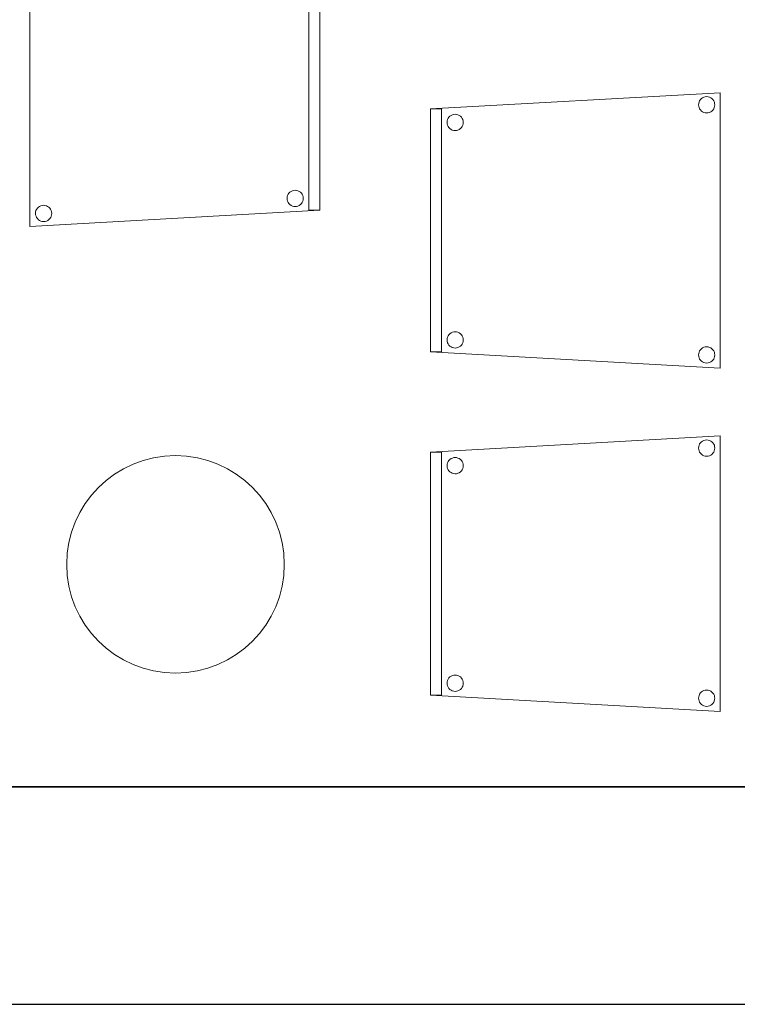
# Model space of a CAD drawing. Header units: metres. Extents: x 391.1 to 427.5, y 12.8 to 28.4.
# Tile 4 of 32: x 400.7 to 402, y 12.8 to 14.7. Entities that reach past the tile are written whole.
import ezdxf

# ---------------------------------------------------------------- set-up
doc = ezdxf.new("R2010")
doc.units = ezdxf.units.M
doc.layers.add('01_SUELOS', color=7, linetype='Continuous', lineweight=25, true_color=0x007f00)
for name, color, linetype, lineweight in [('02_MOBILIARIO', 7, 'Continuous', 18), ('A-COLS-____-MCUT', 7, 'Continuous', 18), ('A-COLS-____-OTLN', 7, 'Continuous', 18), ('A-DETL-____-MBND', 7, 'Continuous', 18), ('A-WALL-____-MCUT', 7, 'Continuous', 25), ('A-WALL-____-OTLN', 7, 'Continuous', 25)]:
    doc.layers.add(name, color=color, linetype=linetype, lineweight=lineweight)

# ---------------------------------------------------------------- blocks, each defined once
blk = doc.blocks.new('Family - Cadira confident_PA-152261-03_ELEC_P0A')
at = {"layer": 'A-DETL-____-MBND', "color": 253, "true_color": 0xaaaaaa}
for p, q in [((0, 0.4765), (0.5326, 0.5065)), ((0.5326, 0.5065), (0, 0.4765)), ((0.4928, 0.4869), (0.4935, 0.4894)), ((0.4935, 0.4894), (0.4928, 0.4869)), ((0.4935, 0.4894), (0.4946, 0.4918)), ((0.4946, 0.4918), (0.4935, 0.4894)), ((0.4946, 0.4918), (0.4961, 0.4939)), ((0.4961, 0.4939), (0.4946, 0.4918)), ((0.4961, 0.4939), (0.498, 0.4957)), ((0.498, 0.4957), (0.4961, 0.4939)), ((0.498, 0.4957), (0.5001, 0.4972)), ((0.5001, 0.4972), (0.498, 0.4957)), ((0.5001, 0.4972), (0.5025, 0.4983)), ((0.5025, 0.4983), (0.5001, 0.4972)), ((0.5025, 0.4983), (0.505, 0.4989)), ((0.505, 0.4989), (0.5025, 0.4983)), ((0.505, 0.4989), (0.5076, 0.4992)), ((0.5076, 0.4992), (0.505, 0.4989)), ((0.5076, 0.4992), (0.5102, 0.4989)), ((0.5102, 0.4989), (0.5076, 0.4992)), ((0.5102, 0.4989), (0.5127, 0.4982)), ((0.5127, 0.4982), (0.5102, 0.4989)), ((0.5127, 0.4982), (0.515, 0.4971)), ((0.515, 0.4971), (0.5127, 0.4982)), ((0.515, 0.4971), (0.5172, 0.4956)), ((0.5172, 0.4956), (0.515, 0.4971)), ((0.5172, 0.4956), (0.519, 0.4938)), ((0.519, 0.4938), (0.5172, 0.4956)), ((0.519, 0.4938), (0.5205, 0.4916)), ((0.5205, 0.4916), (0.519, 0.4938)), ((0.5205, 0.4916), (0.5216, 0.4893)), ((0.5216, 0.4893), (0.5205, 0.4916)), ((0.5216, 0.4893), (0.5222, 0.4868)), ((0.5222, 0.4868), (0.5216, 0.4893)), ((0.5326, 0.5065), (0.5326, 0)), ((0.5326, 0), (0.5326, 0.5065)), ((0, 0.4765), (0.02, 0.4765)), ((0, 0.03), (0, 0.4765)), ((0.02, 0.4765), (0, 0.4765)), ((0, 0.4765), (0, 0.03)), ((0, 0.03), (0, 0.4765)), ((0, 0.4765), (0, 0.03)), ((0.02, 0.4765), (0.02, 0.03)), ((0.02, 0.03), (0.02, 0.4765)), ((0.4926, 0.4843), (0.4928, 0.4869)), ((0.4928, 0.4869), (0.4926, 0.4843)), ((0.4928, 0.4817), (0.4926, 0.4843)), ((0.4926, 0.4843), (0.4928, 0.4817)), ((0.4935, 0.4792), (0.4928, 0.4817)), ((0.4928, 0.4817), (0.4935, 0.4792)), ((0.4945, 0.4768), (0.4935, 0.4792)), ((0.4935, 0.4792), (0.4945, 0.4768)), ((0.496, 0.4747), (0.4945, 0.4768)), ((0.4945, 0.4768), (0.496, 0.4747)), ((0.4979, 0.4728), (0.496, 0.4747)), ((0.496, 0.4747), (0.4979, 0.4728)), ((0.5, 0.4713), (0.4979, 0.4728)), ((0.4979, 0.4728), (0.5, 0.4713)), ((0.5023, 0.4702), (0.5, 0.4713)), ((0.5, 0.4713), (0.5023, 0.4702)), ((0.5149, 0.4713), (0.5126, 0.4702)), ((0.5126, 0.4702), (0.5149, 0.4713)), ((0.5171, 0.4727), (0.5149, 0.4713)), ((0.5149, 0.4713), (0.5171, 0.4727)), ((0.5189, 0.4746), (0.5171, 0.4727)), ((0.5171, 0.4727), (0.5189, 0.4746)), ((0.5204, 0.4767), (0.5189, 0.4746)), ((0.5189, 0.4746), (0.5204, 0.4767)), ((0.5215, 0.4791), (0.5204, 0.4767)), ((0.5204, 0.4767), (0.5215, 0.4791)), ((0.5222, 0.4816), (0.5215, 0.4791)), ((0.5215, 0.4791), (0.5222, 0.4816)), ((0.5222, 0.4868), (0.5224, 0.4842)), ((0.5224, 0.4842), (0.5222, 0.4868)), ((0.5224, 0.4842), (0.5222, 0.4816)), ((0.5222, 0.4816), (0.5224, 0.4842)), ((0.0302, 0.4519), (0.0304, 0.4545)), ((0.0304, 0.4545), (0.0302, 0.4519)), ((0.0304, 0.4545), (0.0311, 0.457)), ((0.0311, 0.457), (0.0304, 0.4545)), ((0.0311, 0.457), (0.0322, 0.4594)), ((0.0322, 0.4594), (0.0311, 0.457)), ((0.0322, 0.4594), (0.0337, 0.4615)), ((0.0337, 0.4615), (0.0322, 0.4594)), ((0.0337, 0.4615), (0.0356, 0.4633)), ((0.0356, 0.4633), (0.0337, 0.4615)), ((0.0356, 0.4633), (0.0377, 0.4648)), ((0.0377, 0.4648), (0.0356, 0.4633)), ((0.0377, 0.4648), (0.0401, 0.4659)), ((0.0401, 0.4659), (0.0377, 0.4648)), ((0.0401, 0.4659), (0.0426, 0.4666)), ((0.0426, 0.4666), (0.0401, 0.4659)), ((0.0426, 0.4666), (0.0452, 0.4668)), ((0.0452, 0.4668), (0.0426, 0.4666)), ((0.0452, 0.4668), (0.0478, 0.4666)), ((0.0478, 0.4666), (0.0452, 0.4668)), ((0.0478, 0.4666), (0.0503, 0.4659)), ((0.0503, 0.4659), (0.0478, 0.4666)), ((0.0503, 0.4659), (0.0526, 0.4648)), ((0.0526, 0.4648), (0.0503, 0.4659)), ((0.0526, 0.4648), (0.0548, 0.4633)), ((0.0548, 0.4633), (0.0526, 0.4648)), ((0.0548, 0.4633), (0.0566, 0.4614)), ((0.0566, 0.4614), (0.0548, 0.4633)), ((0.0566, 0.4614), (0.0581, 0.4593)), ((0.0581, 0.4593), (0.0566, 0.4614)), ((0.0581, 0.4593), (0.0592, 0.4569)), ((0.0592, 0.4569), (0.0581, 0.4593)), ((0.0592, 0.4569), (0.0598, 0.4544)), ((0.0598, 0.4544), (0.0592, 0.4569)), ((0.0598, 0.4544), (0.06, 0.4518)), ((0.06, 0.4518), (0.0598, 0.4544)), ((0.5049, 0.4695), (0.5023, 0.4702)), ((0.5023, 0.4702), (0.5049, 0.4695)), ((0.5074, 0.4693), (0.5049, 0.4695)), ((0.5049, 0.4695), (0.5074, 0.4693)), ((0.51, 0.4695), (0.5074, 0.4693)), ((0.5074, 0.4693), (0.51, 0.4695)), ((0.5126, 0.4702), (0.51, 0.4695)), ((0.51, 0.4695), (0.5126, 0.4702)), ((0.0304, 0.4493), (0.0302, 0.4519)), ((0.0302, 0.4519), (0.0304, 0.4493)), ((0.031, 0.4468), (0.0304, 0.4493)), ((0.0304, 0.4493), (0.031, 0.4468)), ((0.0321, 0.4445), (0.031, 0.4468)), ((0.031, 0.4468), (0.0321, 0.4445)), ((0.0336, 0.4423), (0.0321, 0.4445)), ((0.0321, 0.4445), (0.0336, 0.4423)), ((0.0355, 0.4405), (0.0336, 0.4423)), ((0.0336, 0.4423), (0.0355, 0.4405)), ((0.0376, 0.439), (0.0355, 0.4405)), ((0.0355, 0.4405), (0.0376, 0.439)), ((0.0399, 0.4378), (0.0376, 0.439)), ((0.0376, 0.439), (0.0399, 0.4378)), ((0.0424, 0.4372), (0.0399, 0.4378)), ((0.0399, 0.4378), (0.0424, 0.4372)), ((0.045, 0.4369), (0.0424, 0.4372)), ((0.0424, 0.4372), (0.045, 0.4369)), ((0.0476, 0.4371), (0.045, 0.4369)), ((0.045, 0.4369), (0.0476, 0.4371)), ((0.0502, 0.4378), (0.0476, 0.4371)), ((0.0476, 0.4371), (0.0502, 0.4378)), ((0.0525, 0.4389), (0.0502, 0.4378)), ((0.0502, 0.4378), (0.0525, 0.4389)), ((0.0547, 0.4404), (0.0525, 0.4389)), ((0.0525, 0.4389), (0.0547, 0.4404)), ((0.0565, 0.4422), (0.0547, 0.4404)), ((0.0547, 0.4404), (0.0565, 0.4422)), ((0.058, 0.4443), (0.0565, 0.4422)), ((0.0565, 0.4422), (0.058, 0.4443)), ((0.0591, 0.4467), (0.058, 0.4443)), ((0.058, 0.4443), (0.0591, 0.4467)), ((0.0598, 0.4492), (0.0591, 0.4467)), ((0.0591, 0.4467), (0.0598, 0.4492)), ((0.06, 0.4518), (0.0598, 0.4492)), ((0.0598, 0.4492), (0.06, 0.4518)), ((0.0302, 0.0519), (0.0304, 0.0545)), ((0.0304, 0.0545), (0.0302, 0.0519)), ((0.0304, 0.0545), (0.0311, 0.057)), ((0.0311, 0.057), (0.0304, 0.0545)), ((0.0311, 0.057), (0.0322, 0.0594)), ((0.0322, 0.0594), (0.0311, 0.057)), ((0.0322, 0.0594), (0.0337, 0.0615)), ((0.0337, 0.0615), (0.0322, 0.0594)), ((0.0337, 0.0615), (0.0356, 0.0633)), ((0.0356, 0.0633), (0.0337, 0.0615)), ((0.0356, 0.0633), (0.0377, 0.0648)), ((0.0377, 0.0648), (0.0356, 0.0633)), ((0.0377, 0.0648), (0.0401, 0.0659)), ((0.0401, 0.0659), (0.0377, 0.0648)), ((0.0401, 0.0659), (0.0426, 0.0666)), ((0.0426, 0.0666), (0.0401, 0.0659)), ((0.0426, 0.0666), (0.0452, 0.0668)), ((0.0452, 0.0668), (0.0426, 0.0666)), ((0.0452, 0.0668), (0.0478, 0.0666)), ((0.0478, 0.0666), (0.0452, 0.0668)), ((0.0478, 0.0666), (0.0503, 0.0659)), ((0.0503, 0.0659), (0.0478, 0.0666)), ((0.0503, 0.0659), (0.0526, 0.0648)), ((0.0526, 0.0648), (0.0503, 0.0659)), ((0.0526, 0.0648), (0.0548, 0.0633)), ((0.0548, 0.0633), (0.0526, 0.0648)), ((0.0548, 0.0633), (0.0566, 0.0614)), ((0.0566, 0.0614), (0.0548, 0.0633)), ((0.0566, 0.0614), (0.0581, 0.0593)), ((0.0581, 0.0593), (0.0566, 0.0614)), ((0.0581, 0.0593), (0.0592, 0.0569)), ((0.0592, 0.0569), (0.0581, 0.0593)), ((0.0592, 0.0569), (0.0598, 0.0544)), ((0.0598, 0.0544), (0.0592, 0.0569)), ((0.0598, 0.0544), (0.06, 0.0518)), ((0.06, 0.0518), (0.0598, 0.0544)), ((0.0304, 0.0493), (0.0302, 0.0519)), ((0.0302, 0.0519), (0.0304, 0.0493)), ((0.031, 0.0468), (0.0304, 0.0493)), ((0.0304, 0.0493), (0.031, 0.0468)), ((0.0321, 0.0445), (0.031, 0.0468)), ((0.031, 0.0468), (0.0321, 0.0445)), ((0.0336, 0.0423), (0.0321, 0.0445)), ((0.0321, 0.0445), (0.0336, 0.0423)), ((0.0355, 0.0405), (0.0336, 0.0423)), ((0.0336, 0.0423), (0.0355, 0.0405)), ((0.0376, 0.039), (0.0355, 0.0405)), ((0.0355, 0.0405), (0.0376, 0.039)), ((0.0399, 0.0378), (0.0376, 0.039)), ((0.0376, 0.039), (0.0399, 0.0378)), ((0.0424, 0.0372), (0.0399, 0.0378)), ((0.0399, 0.0378), (0.0424, 0.0372)), ((0.045, 0.0369), (0.0424, 0.0372)), ((0.0424, 0.0372), (0.045, 0.0369)), ((0.0476, 0.0371), (0.045, 0.0369)), ((0.045, 0.0369), (0.0476, 0.0371)), ((0.0502, 0.0378), (0.0476, 0.0371)), ((0.0476, 0.0371), (0.0502, 0.0378)), ((0.0525, 0.0389), (0.0502, 0.0378)), ((0.0502, 0.0378), (0.0525, 0.0389)), ((0.0547, 0.0404), (0.0525, 0.0389)), ((0.0525, 0.0389), (0.0547, 0.0404)), ((0.0565, 0.0422), (0.0547, 0.0404)), ((0.0547, 0.0404), (0.0565, 0.0422)), ((0.058, 0.0443), (0.0565, 0.0422)), ((0.0565, 0.0422), (0.058, 0.0443)), ((0.0591, 0.0467), (0.058, 0.0443)), ((0.058, 0.0443), (0.0591, 0.0467)), ((0.0598, 0.0492), (0.0591, 0.0467)), ((0.0591, 0.0467), (0.0598, 0.0492)), ((0.06, 0.0518), (0.0598, 0.0492)), ((0.0598, 0.0492), (0.06, 0.0518)), ((0.498, 0.0357), (0.5001, 0.0372)), ((0.5001, 0.0372), (0.498, 0.0357)), ((0.5001, 0.0372), (0.5025, 0.0383)), ((0.5025, 0.0383), (0.5001, 0.0372)), ((0.5025, 0.0383), (0.505, 0.0389)), ((0.505, 0.0389), (0.5025, 0.0383)), ((0.505, 0.0389), (0.5076, 0.0392)), ((0.5076, 0.0392), (0.505, 0.0389)), ((0.5076, 0.0392), (0.5102, 0.0389)), ((0.5102, 0.0389), (0.5076, 0.0392)), ((0.5102, 0.0389), (0.5127, 0.0382)), ((0.5127, 0.0382), (0.5102, 0.0389)), ((0.5127, 0.0382), (0.515, 0.0371)), ((0.515, 0.0371), (0.5127, 0.0382)), ((0.515, 0.0371), (0.5172, 0.0356)), ((0.5172, 0.0356), (0.515, 0.0371)), ((0.02, 0.03), (0, 0.03)), ((0, 0.03), (0.02, 0.03)), ((0.5326, 0), (0, 0.03)), ((0, 0.03), (0.5326, 0)), ((0.4926, 0.0243), (0.4928, 0.0269)), ((0.4928, 0.0269), (0.4926, 0.0243)), ((0.4928, 0.0217), (0.4926, 0.0243)), ((0.4926, 0.0243), (0.4928, 0.0217)), ((0.4928, 0.0269), (0.4935, 0.0294)), ((0.4935, 0.0294), (0.4928, 0.0269)), ((0.4935, 0.0192), (0.4928, 0.0217)), ((0.4928, 0.0217), (0.4935, 0.0192)), ((0.4935, 0.0294), (0.4946, 0.0318)), ((0.4946, 0.0318), (0.4935, 0.0294)), ((0.4945, 0.0168), (0.4935, 0.0192)), ((0.4935, 0.0192), (0.4945, 0.0168)), ((0.4946, 0.0318), (0.4961, 0.0339)), ((0.4961, 0.0339), (0.4946, 0.0318)), ((0.4961, 0.0339), (0.498, 0.0357)), ((0.498, 0.0357), (0.4961, 0.0339)), ((0.5172, 0.0356), (0.519, 0.0338)), ((0.519, 0.0338), (0.5172, 0.0356)), ((0.519, 0.0338), (0.5205, 0.0316)), ((0.5205, 0.0316), (0.519, 0.0338)), ((0.5215, 0.0191), (0.5204, 0.0167)), ((0.5204, 0.0167), (0.5215, 0.0191)), ((0.5205, 0.0316), (0.5216, 0.0293)), ((0.5216, 0.0293), (0.5205, 0.0316)), ((0.5222, 0.0216), (0.5215, 0.0191)), ((0.5215, 0.0191), (0.5222, 0.0216)), ((0.5216, 0.0293), (0.5222, 0.0268)), ((0.5222, 0.0268), (0.5216, 0.0293)), ((0.5222, 0.0268), (0.5224, 0.0242)), ((0.5224, 0.0242), (0.5222, 0.0268)), ((0.5224, 0.0242), (0.5222, 0.0216)), ((0.5222, 0.0216), (0.5224, 0.0242)), ((0.496, 0.0147), (0.4945, 0.0168)), ((0.4945, 0.0168), (0.496, 0.0147)), ((0.4979, 0.0128), (0.496, 0.0147)), ((0.496, 0.0147), (0.4979, 0.0128)), ((0.5, 0.0113), (0.4979, 0.0128)), ((0.4979, 0.0128), (0.5, 0.0113)), ((0.5023, 0.0102), (0.5, 0.0113)), ((0.5, 0.0113), (0.5023, 0.0102)), ((0.5049, 0.0095), (0.5023, 0.0102)), ((0.5023, 0.0102), (0.5049, 0.0095)), ((0.5074, 0.0093), (0.5049, 0.0095)), ((0.5049, 0.0095), (0.5074, 0.0093)), ((0.51, 0.0095), (0.5074, 0.0093)), ((0.5074, 0.0093), (0.51, 0.0095)), ((0.5126, 0.0102), (0.51, 0.0095)), ((0.51, 0.0095), (0.5126, 0.0102)), ((0.5149, 0.0113), (0.5126, 0.0102)), ((0.5126, 0.0102), (0.5149, 0.0113)), ((0.5171, 0.0127), (0.5149, 0.0113)), ((0.5149, 0.0113), (0.5171, 0.0127)), ((0.5189, 0.0146), (0.5171, 0.0127)), ((0.5171, 0.0127), (0.5189, 0.0146)), ((0.5204, 0.0167), (0.5189, 0.0146)), ((0.5189, 0.0146), (0.5204, 0.0167))]:
    blk.add_line(p, q, dxfattribs=at)
blk = doc.blocks.new('Family - Pilar PA-152432-03_ELEC_P0A')
at = {"layer": 'A-COLS-____-MCUT', "color": 253, "true_color": 0xaaaaaa}
for start, end in [(360, 180), (180, 360)]:
    blk.add_arc((0.2, 0.2), 0.2, start, end, dxfattribs=at)
at = {"layer": 'A-COLS-____-OTLN', "color": 253, "true_color": 0xaaaaaa}
for start, end in [(360, 180), (180, 360)]:
    blk.add_arc((0.2, 0.2), 0.2, start, end, dxfattribs=at)
blk = doc.blocks.new('Family - Mur PA-152469-03_ELEC_P0A')
at = {"layer": 'A-WALL-____-MCUT', "color": 253, "true_color": 0xaaaaaa}
for p, q in [((26.0531, 0.4), (0.0791, 0.4)), ((0, 0), (25.9702, 0))]:
    blk.add_line(p, q, dxfattribs=at)
at = {"layer": 'A-WALL-____-OTLN', "color": 253, "true_color": 0xaaaaaa}
for p, q in [((26.0531, 0.4), (0.0791, 0.4)), ((0, 0), (25.9702, 0))]:
    blk.add_line(p, q, dxfattribs=at)
at = {"layer": 'A-WALL-____-OTLN', "color": 253, "lineweight": 18, "true_color": 0xaaaaaa}
blk.add_line((0, 0), (25.9702, 0), dxfattribs=at)
blk = doc.blocks.new('Family - LONDR55-XX_ZZ-ARQ-CAA-M3D-Londres55-152611-03_ELEC_P0A')
at = {"layer": '01_SUELOS', "color": 9, "true_color": 0xaad4aa}
for p, q in [((0, 0), (24.5639, 0)), ((24.5639, 0), (0, 0))]:
    blk.add_line(p, q, dxfattribs=at)
blk = doc.blocks.new('Family - Cadira confident_PA-152625-03_ELEC_P0A')
at = {"layer": 'A-DETL-____-MBND', "color": 253, "true_color": 0xaaaaaa}
for p, q in [((0, 0.5065), (0.5326, 0.4765)), ((0, 0), (0, 0.5065)), ((0.5326, 0.4765), (0, 0.5065)), ((0, 0.5065), (0, 0)), ((0.0104, 0.4868), (0.011, 0.4893)), ((0.011, 0.4893), (0.0104, 0.4868)), ((0.011, 0.4893), (0.0121, 0.4916)), ((0.0121, 0.4916), (0.011, 0.4893)), ((0.0121, 0.4916), (0.0136, 0.4938)), ((0.0136, 0.4938), (0.0121, 0.4916)), ((0.0136, 0.4938), (0.0154, 0.4956)), ((0.0154, 0.4956), (0.0136, 0.4938)), ((0.0154, 0.4956), (0.0176, 0.4971)), ((0.0176, 0.4971), (0.0154, 0.4956)), ((0.0176, 0.4971), (0.0199, 0.4982)), ((0.0199, 0.4982), (0.0176, 0.4971)), ((0.0199, 0.4982), (0.0224, 0.4989)), ((0.0224, 0.4989), (0.0199, 0.4982)), ((0.0224, 0.4989), (0.025, 0.4992)), ((0.025, 0.4992), (0.0224, 0.4989)), ((0.025, 0.4992), (0.0276, 0.4989)), ((0.0276, 0.4989), (0.025, 0.4992)), ((0.0276, 0.4989), (0.0301, 0.4983)), ((0.0301, 0.4983), (0.0276, 0.4989)), ((0.0301, 0.4983), (0.0325, 0.4972)), ((0.0325, 0.4972), (0.0301, 0.4983)), ((0.0325, 0.4972), (0.0346, 0.4957)), ((0.0346, 0.4957), (0.0325, 0.4972)), ((0.0346, 0.4957), (0.0365, 0.4939)), ((0.0365, 0.4939), (0.0346, 0.4957)), ((0.0365, 0.4939), (0.038, 0.4918)), ((0.038, 0.4918), (0.0365, 0.4939)), ((0.038, 0.4918), (0.0391, 0.4894)), ((0.0391, 0.4894), (0.038, 0.4918)), ((0.0391, 0.4894), (0.0398, 0.4869)), ((0.0398, 0.4869), (0.0391, 0.4894)), ((0.0102, 0.4842), (0.0104, 0.4868)), ((0.0104, 0.4868), (0.0102, 0.4842)), ((0.0104, 0.4816), (0.0102, 0.4842)), ((0.0102, 0.4842), (0.0104, 0.4816)), ((0.0111, 0.4791), (0.0104, 0.4816)), ((0.0104, 0.4816), (0.0111, 0.4791)), ((0.0122, 0.4767), (0.0111, 0.4791)), ((0.0111, 0.4791), (0.0122, 0.4767)), ((0.0137, 0.4746), (0.0122, 0.4767)), ((0.0122, 0.4767), (0.0137, 0.4746)), ((0.0155, 0.4727), (0.0137, 0.4746)), ((0.0137, 0.4746), (0.0155, 0.4727)), ((0.0177, 0.4713), (0.0155, 0.4727)), ((0.0155, 0.4727), (0.0177, 0.4713)), ((0.02, 0.4702), (0.0177, 0.4713)), ((0.0177, 0.4713), (0.02, 0.4702)), ((0.0326, 0.4713), (0.0303, 0.4702)), ((0.0303, 0.4702), (0.0326, 0.4713)), ((0.0347, 0.4728), (0.0326, 0.4713)), ((0.0326, 0.4713), (0.0347, 0.4728)), ((0.0366, 0.4747), (0.0347, 0.4728)), ((0.0347, 0.4728), (0.0366, 0.4747)), ((0.0381, 0.4768), (0.0366, 0.4747)), ((0.0366, 0.4747), (0.0381, 0.4768)), ((0.0392, 0.4792), (0.0381, 0.4768)), ((0.0381, 0.4768), (0.0392, 0.4792)), ((0.0398, 0.4817), (0.0392, 0.4792)), ((0.0392, 0.4792), (0.0398, 0.4817)), ((0.0398, 0.4869), (0.04, 0.4843)), ((0.04, 0.4843), (0.0398, 0.4869)), ((0.04, 0.4843), (0.0398, 0.4817)), ((0.0398, 0.4817), (0.04, 0.4843)), ((0.5126, 0.03), (0.5126, 0.4765)), ((0.5126, 0.4765), (0.5326, 0.4765)), ((0.5126, 0.4765), (0.5126, 0.03)), ((0.5326, 0.4765), (0.5126, 0.4765)), ((0.5326, 0.4765), (0.5326, 0.03)), ((0.5326, 0.03), (0.5326, 0.4765)), ((0.5326, 0.4765), (0.5326, 0.03)), ((0.5326, 0.03), (0.5326, 0.4765)), ((0.0226, 0.4695), (0.02, 0.4702)), ((0.02, 0.4702), (0.0226, 0.4695)), ((0.0252, 0.4693), (0.0226, 0.4695)), ((0.0226, 0.4695), (0.0252, 0.4693)), ((0.0278, 0.4695), (0.0252, 0.4693)), ((0.0252, 0.4693), (0.0278, 0.4695)), ((0.0303, 0.4702), (0.0278, 0.4695)), ((0.0278, 0.4695), (0.0303, 0.4702)), ((0.4726, 0.4518), (0.4728, 0.4544)), ((0.4728, 0.4544), (0.4726, 0.4518)), ((0.4728, 0.4544), (0.4734, 0.4569)), ((0.4734, 0.4569), (0.4728, 0.4544)), ((0.4734, 0.4569), (0.4745, 0.4593)), ((0.4745, 0.4593), (0.4734, 0.4569)), ((0.4745, 0.4593), (0.476, 0.4614)), ((0.476, 0.4614), (0.4745, 0.4593)), ((0.476, 0.4614), (0.4779, 0.4633)), ((0.4779, 0.4633), (0.476, 0.4614)), ((0.4779, 0.4633), (0.48, 0.4648)), ((0.48, 0.4648), (0.4779, 0.4633)), ((0.48, 0.4648), (0.4823, 0.4659)), ((0.4823, 0.4659), (0.48, 0.4648)), ((0.4823, 0.4659), (0.4848, 0.4666)), ((0.4848, 0.4666), (0.4823, 0.4659)), ((0.4848, 0.4666), (0.4874, 0.4668)), ((0.4874, 0.4668), (0.4848, 0.4666)), ((0.4874, 0.4668), (0.49, 0.4666)), ((0.49, 0.4666), (0.4874, 0.4668)), ((0.49, 0.4666), (0.4926, 0.4659)), ((0.4926, 0.4659), (0.49, 0.4666)), ((0.4926, 0.4659), (0.4949, 0.4648)), ((0.4949, 0.4648), (0.4926, 0.4659)), ((0.4949, 0.4648), (0.4971, 0.4633)), ((0.4971, 0.4633), (0.4949, 0.4648)), ((0.4971, 0.4633), (0.4989, 0.4615)), ((0.4989, 0.4615), (0.4971, 0.4633)), ((0.4989, 0.4615), (0.5004, 0.4594)), ((0.5004, 0.4594), (0.4989, 0.4615)), ((0.5004, 0.4594), (0.5015, 0.457)), ((0.5015, 0.457), (0.5004, 0.4594)), ((0.5015, 0.457), (0.5022, 0.4545)), ((0.5022, 0.4545), (0.5015, 0.457)), ((0.5022, 0.4545), (0.5024, 0.4519)), ((0.5024, 0.4519), (0.5022, 0.4545)), ((0.4728, 0.4492), (0.4726, 0.4518)), ((0.4726, 0.4518), (0.4728, 0.4492)), ((0.4735, 0.4467), (0.4728, 0.4492)), ((0.4728, 0.4492), (0.4735, 0.4467)), ((0.4746, 0.4443), (0.4735, 0.4467)), ((0.4735, 0.4467), (0.4746, 0.4443)), ((0.4761, 0.4422), (0.4746, 0.4443)), ((0.4746, 0.4443), (0.4761, 0.4422)), ((0.478, 0.4404), (0.4761, 0.4422)), ((0.4761, 0.4422), (0.478, 0.4404)), ((0.4801, 0.4389), (0.478, 0.4404)), ((0.478, 0.4404), (0.4801, 0.4389)), ((0.4825, 0.4378), (0.4801, 0.4389)), ((0.4801, 0.4389), (0.4825, 0.4378)), ((0.485, 0.4371), (0.4825, 0.4378)), ((0.4825, 0.4378), (0.485, 0.4371)), ((0.4876, 0.4369), (0.485, 0.4371)), ((0.485, 0.4371), (0.4876, 0.4369)), ((0.4902, 0.4372), (0.4876, 0.4369)), ((0.4876, 0.4369), (0.4902, 0.4372)), ((0.4927, 0.4378), (0.4902, 0.4372)), ((0.4902, 0.4372), (0.4927, 0.4378)), ((0.495, 0.439), (0.4927, 0.4378)), ((0.4927, 0.4378), (0.495, 0.439)), ((0.4972, 0.4405), (0.495, 0.439)), ((0.495, 0.439), (0.4972, 0.4405)), ((0.499, 0.4423), (0.4972, 0.4405)), ((0.4972, 0.4405), (0.499, 0.4423)), ((0.5005, 0.4445), (0.499, 0.4423)), ((0.499, 0.4423), (0.5005, 0.4445)), ((0.5016, 0.4468), (0.5005, 0.4445)), ((0.5005, 0.4445), (0.5016, 0.4468)), ((0.5022, 0.4493), (0.5016, 0.4468)), ((0.5016, 0.4468), (0.5022, 0.4493)), ((0.5024, 0.4519), (0.5022, 0.4493)), ((0.5022, 0.4493), (0.5024, 0.4519)), ((0.4726, 0.0518), (0.4728, 0.0544)), ((0.4728, 0.0544), (0.4726, 0.0518)), ((0.4728, 0.0544), (0.4734, 0.0569)), ((0.4734, 0.0569), (0.4728, 0.0544)), ((0.4734, 0.0569), (0.4745, 0.0593)), ((0.4745, 0.0593), (0.4734, 0.0569)), ((0.4745, 0.0593), (0.476, 0.0614)), ((0.476, 0.0614), (0.4745, 0.0593)), ((0.476, 0.0614), (0.4779, 0.0633)), ((0.4779, 0.0633), (0.476, 0.0614)), ((0.4779, 0.0633), (0.48, 0.0648)), ((0.48, 0.0648), (0.4779, 0.0633)), ((0.48, 0.0648), (0.4823, 0.0659)), ((0.4823, 0.0659), (0.48, 0.0648)), ((0.4823, 0.0659), (0.4848, 0.0666)), ((0.4848, 0.0666), (0.4823, 0.0659)), ((0.4848, 0.0666), (0.4874, 0.0668)), ((0.4874, 0.0668), (0.4848, 0.0666)), ((0.4874, 0.0668), (0.49, 0.0666)), ((0.49, 0.0666), (0.4874, 0.0668)), ((0.49, 0.0666), (0.4926, 0.0659)), ((0.4926, 0.0659), (0.49, 0.0666)), ((0.4926, 0.0659), (0.4949, 0.0648)), ((0.4949, 0.0648), (0.4926, 0.0659)), ((0.4949, 0.0648), (0.4971, 0.0633)), ((0.4971, 0.0633), (0.4949, 0.0648)), ((0.4971, 0.0633), (0.4989, 0.0615)), ((0.4989, 0.0615), (0.4971, 0.0633)), ((0.4989, 0.0615), (0.5004, 0.0594)), ((0.5004, 0.0594), (0.4989, 0.0615)), ((0.5004, 0.0594), (0.5015, 0.057)), ((0.5015, 0.057), (0.5004, 0.0594)), ((0.5015, 0.057), (0.5022, 0.0545)), ((0.5022, 0.0545), (0.5015, 0.057)), ((0.5022, 0.0545), (0.5024, 0.0519)), ((0.5024, 0.0519), (0.5022, 0.0545)), ((0.0154, 0.0356), (0.0176, 0.0371)), ((0.0176, 0.0371), (0.0154, 0.0356)), ((0.0176, 0.0371), (0.0199, 0.0382)), ((0.0199, 0.0382), (0.0176, 0.0371)), ((0.0199, 0.0382), (0.0224, 0.0389)), ((0.0224, 0.0389), (0.0199, 0.0382)), ((0.0224, 0.0389), (0.025, 0.0392)), ((0.025, 0.0392), (0.0224, 0.0389)), ((0.025, 0.0392), (0.0276, 0.0389)), ((0.0276, 0.0389), (0.025, 0.0392)), ((0.0276, 0.0389), (0.0301, 0.0383)), ((0.0301, 0.0383), (0.0276, 0.0389)), ((0.0301, 0.0383), (0.0325, 0.0372)), ((0.0325, 0.0372), (0.0301, 0.0383)), ((0.0325, 0.0372), (0.0346, 0.0357)), ((0.0346, 0.0357), (0.0325, 0.0372)), ((0.4728, 0.0492), (0.4726, 0.0518)), ((0.4726, 0.0518), (0.4728, 0.0492)), ((0.4735, 0.0467), (0.4728, 0.0492)), ((0.4728, 0.0492), (0.4735, 0.0467)), ((0.4746, 0.0443), (0.4735, 0.0467)), ((0.4735, 0.0467), (0.4746, 0.0443)), ((0.4761, 0.0422), (0.4746, 0.0443)), ((0.4746, 0.0443), (0.4761, 0.0422)), ((0.478, 0.0404), (0.4761, 0.0422)), ((0.4761, 0.0422), (0.478, 0.0404)), ((0.4801, 0.0389), (0.478, 0.0404)), ((0.478, 0.0404), (0.4801, 0.0389)), ((0.4825, 0.0378), (0.4801, 0.0389)), ((0.4801, 0.0389), (0.4825, 0.0378)), ((0.485, 0.0371), (0.4825, 0.0378)), ((0.4825, 0.0378), (0.485, 0.0371)), ((0.4876, 0.0369), (0.485, 0.0371)), ((0.485, 0.0371), (0.4876, 0.0369)), ((0.4902, 0.0372), (0.4876, 0.0369)), ((0.4876, 0.0369), (0.4902, 0.0372)), ((0.4927, 0.0378), (0.4902, 0.0372)), ((0.4902, 0.0372), (0.4927, 0.0378)), ((0.495, 0.039), (0.4927, 0.0378)), ((0.4927, 0.0378), (0.495, 0.039)), ((0.4972, 0.0405), (0.495, 0.039)), ((0.495, 0.039), (0.4972, 0.0405)), ((0.499, 0.0423), (0.4972, 0.0405)), ((0.4972, 0.0405), (0.499, 0.0423)), ((0.5005, 0.0445), (0.499, 0.0423)), ((0.499, 0.0423), (0.5005, 0.0445)), ((0.5016, 0.0468), (0.5005, 0.0445)), ((0.5005, 0.0445), (0.5016, 0.0468)), ((0.5022, 0.0493), (0.5016, 0.0468)), ((0.5016, 0.0468), (0.5022, 0.0493)), ((0.5024, 0.0519), (0.5022, 0.0493)), ((0.5022, 0.0493), (0.5024, 0.0519)), ((0.5326, 0.03), (0, 0)), ((0, 0), (0.5326, 0.03)), ((0.0102, 0.0242), (0.0104, 0.0268)), ((0.0104, 0.0268), (0.0102, 0.0242)), ((0.0104, 0.0216), (0.0102, 0.0242)), ((0.0102, 0.0242), (0.0104, 0.0216)), ((0.0104, 0.0268), (0.011, 0.0293)), ((0.011, 0.0293), (0.0104, 0.0268)), ((0.0111, 0.0191), (0.0104, 0.0216)), ((0.0104, 0.0216), (0.0111, 0.0191)), ((0.011, 0.0293), (0.0121, 0.0316)), ((0.0121, 0.0316), (0.011, 0.0293)), ((0.0122, 0.0167), (0.0111, 0.0191)), ((0.0111, 0.0191), (0.0122, 0.0167)), ((0.0121, 0.0316), (0.0136, 0.0338)), ((0.0136, 0.0338), (0.0121, 0.0316)), ((0.0136, 0.0338), (0.0154, 0.0356)), ((0.0154, 0.0356), (0.0136, 0.0338)), ((0.0346, 0.0357), (0.0365, 0.0339)), ((0.0365, 0.0339), (0.0346, 0.0357)), ((0.0365, 0.0339), (0.038, 0.0318)), ((0.038, 0.0318), (0.0365, 0.0339)), ((0.038, 0.0318), (0.0391, 0.0294)), ((0.0391, 0.0294), (0.038, 0.0318)), ((0.0392, 0.0192), (0.0381, 0.0168)), ((0.0381, 0.0168), (0.0392, 0.0192)), ((0.0391, 0.0294), (0.0398, 0.0269)), ((0.0398, 0.0269), (0.0391, 0.0294)), ((0.0398, 0.0217), (0.0392, 0.0192)), ((0.0392, 0.0192), (0.0398, 0.0217)), ((0.0398, 0.0269), (0.04, 0.0243)), ((0.04, 0.0243), (0.0398, 0.0269)), ((0.04, 0.0243), (0.0398, 0.0217)), ((0.0398, 0.0217), (0.04, 0.0243)), ((0.5326, 0.03), (0.5126, 0.03)), ((0.5126, 0.03), (0.5326, 0.03)), ((0.0137, 0.0146), (0.0122, 0.0167)), ((0.0122, 0.0167), (0.0137, 0.0146)), ((0.0155, 0.0127), (0.0137, 0.0146)), ((0.0137, 0.0146), (0.0155, 0.0127)), ((0.0177, 0.0113), (0.0155, 0.0127)), ((0.0155, 0.0127), (0.0177, 0.0113)), ((0.02, 0.0102), (0.0177, 0.0113)), ((0.0177, 0.0113), (0.02, 0.0102)), ((0.0226, 0.0095), (0.02, 0.0102)), ((0.02, 0.0102), (0.0226, 0.0095)), ((0.0252, 0.0093), (0.0226, 0.0095)), ((0.0226, 0.0095), (0.0252, 0.0093)), ((0.0278, 0.0095), (0.0252, 0.0093)), ((0.0252, 0.0093), (0.0278, 0.0095)), ((0.0303, 0.0102), (0.0278, 0.0095)), ((0.0278, 0.0095), (0.0303, 0.0102)), ((0.0326, 0.0113), (0.0303, 0.0102)), ((0.0303, 0.0102), (0.0326, 0.0113)), ((0.0347, 0.0128), (0.0326, 0.0113)), ((0.0326, 0.0113), (0.0347, 0.0128)), ((0.0366, 0.0147), (0.0347, 0.0128)), ((0.0347, 0.0128), (0.0366, 0.0147)), ((0.0381, 0.0168), (0.0366, 0.0147)), ((0.0366, 0.0147), (0.0381, 0.0168))]:
    blk.add_line(p, q, dxfattribs=at)
blk = doc.blocks.new('Family - Cadira confident_PA-152653-03_ELEC_P0A')
at = {"layer": 'A-DETL-____-MBND', "color": 253, "true_color": 0xaaaaaa}
for p, q in [((0, 0.4765), (0.5326, 0.5065)), ((0.5326, 0.5065), (0, 0.4765)), ((0.4928, 0.4869), (0.4935, 0.4894)), ((0.4935, 0.4894), (0.4928, 0.4869)), ((0.4935, 0.4894), (0.4946, 0.4918)), ((0.4946, 0.4918), (0.4935, 0.4894)), ((0.4946, 0.4918), (0.4961, 0.4939)), ((0.4961, 0.4939), (0.4946, 0.4918)), ((0.4961, 0.4939), (0.498, 0.4957)), ((0.498, 0.4957), (0.4961, 0.4939)), ((0.498, 0.4957), (0.5001, 0.4972)), ((0.5001, 0.4972), (0.498, 0.4957)), ((0.5001, 0.4972), (0.5025, 0.4983)), ((0.5025, 0.4983), (0.5001, 0.4972)), ((0.5025, 0.4983), (0.505, 0.4989)), ((0.505, 0.4989), (0.5025, 0.4983)), ((0.505, 0.4989), (0.5076, 0.4992)), ((0.5076, 0.4992), (0.505, 0.4989)), ((0.5076, 0.4992), (0.5102, 0.4989)), ((0.5102, 0.4989), (0.5076, 0.4992)), ((0.5102, 0.4989), (0.5127, 0.4982)), ((0.5127, 0.4982), (0.5102, 0.4989)), ((0.5127, 0.4982), (0.515, 0.4971)), ((0.515, 0.4971), (0.5127, 0.4982)), ((0.515, 0.4971), (0.5172, 0.4956)), ((0.5172, 0.4956), (0.515, 0.4971)), ((0.5172, 0.4956), (0.519, 0.4938)), ((0.519, 0.4938), (0.5172, 0.4956)), ((0.519, 0.4938), (0.5205, 0.4916)), ((0.5205, 0.4916), (0.519, 0.4938)), ((0.5205, 0.4916), (0.5216, 0.4893)), ((0.5216, 0.4893), (0.5205, 0.4916)), ((0.5216, 0.4893), (0.5222, 0.4868)), ((0.5222, 0.4868), (0.5216, 0.4893)), ((0.5326, 0.5065), (0.5326, 0)), ((0.5326, 0), (0.5326, 0.5065)), ((0, 0.4765), (0.02, 0.4765)), ((0, 0.03), (0, 0.4765)), ((0.02, 0.4765), (0, 0.4765)), ((0, 0.4765), (0, 0.03)), ((0, 0.03), (0, 0.4765)), ((0, 0.4765), (0, 0.03)), ((0.02, 0.4765), (0.02, 0.03)), ((0.02, 0.03), (0.02, 0.4765)), ((0.4926, 0.4843), (0.4928, 0.4869)), ((0.4928, 0.4869), (0.4926, 0.4843)), ((0.4928, 0.4817), (0.4926, 0.4843)), ((0.4926, 0.4843), (0.4928, 0.4817)), ((0.4935, 0.4792), (0.4928, 0.4817)), ((0.4928, 0.4817), (0.4935, 0.4792)), ((0.4945, 0.4768), (0.4935, 0.4792)), ((0.4935, 0.4792), (0.4945, 0.4768)), ((0.496, 0.4747), (0.4945, 0.4768)), ((0.4945, 0.4768), (0.496, 0.4747)), ((0.4979, 0.4728), (0.496, 0.4747)), ((0.496, 0.4747), (0.4979, 0.4728)), ((0.5, 0.4713), (0.4979, 0.4728)), ((0.4979, 0.4728), (0.5, 0.4713)), ((0.5023, 0.4702), (0.5, 0.4713)), ((0.5, 0.4713), (0.5023, 0.4702)), ((0.5149, 0.4713), (0.5126, 0.4702)), ((0.5126, 0.4702), (0.5149, 0.4713)), ((0.5171, 0.4727), (0.5149, 0.4713)), ((0.5149, 0.4713), (0.5171, 0.4727)), ((0.5189, 0.4746), (0.5171, 0.4727)), ((0.5171, 0.4727), (0.5189, 0.4746)), ((0.5204, 0.4767), (0.5189, 0.4746)), ((0.5189, 0.4746), (0.5204, 0.4767)), ((0.5215, 0.4791), (0.5204, 0.4767)), ((0.5204, 0.4767), (0.5215, 0.4791)), ((0.5222, 0.4816), (0.5215, 0.4791)), ((0.5215, 0.4791), (0.5222, 0.4816)), ((0.5222, 0.4868), (0.5224, 0.4842)), ((0.5224, 0.4842), (0.5222, 0.4868)), ((0.5224, 0.4842), (0.5222, 0.4816)), ((0.5222, 0.4816), (0.5224, 0.4842)), ((0.0302, 0.4519), (0.0304, 0.4545)), ((0.0304, 0.4545), (0.0302, 0.4519)), ((0.0304, 0.4545), (0.0311, 0.457)), ((0.0311, 0.457), (0.0304, 0.4545)), ((0.0311, 0.457), (0.0322, 0.4594)), ((0.0322, 0.4594), (0.0311, 0.457)), ((0.0322, 0.4594), (0.0337, 0.4615)), ((0.0337, 0.4615), (0.0322, 0.4594)), ((0.0337, 0.4615), (0.0356, 0.4633)), ((0.0356, 0.4633), (0.0337, 0.4615)), ((0.0356, 0.4633), (0.0377, 0.4648)), ((0.0377, 0.4648), (0.0356, 0.4633)), ((0.0377, 0.4648), (0.0401, 0.4659)), ((0.0401, 0.4659), (0.0377, 0.4648)), ((0.0401, 0.4659), (0.0426, 0.4666)), ((0.0426, 0.4666), (0.0401, 0.4659)), ((0.0426, 0.4666), (0.0452, 0.4668)), ((0.0452, 0.4668), (0.0426, 0.4666)), ((0.0452, 0.4668), (0.0478, 0.4666)), ((0.0478, 0.4666), (0.0452, 0.4668)), ((0.0478, 0.4666), (0.0503, 0.4659)), ((0.0503, 0.4659), (0.0478, 0.4666)), ((0.0503, 0.4659), (0.0526, 0.4648)), ((0.0526, 0.4648), (0.0503, 0.4659)), ((0.0526, 0.4648), (0.0548, 0.4633)), ((0.0548, 0.4633), (0.0526, 0.4648)), ((0.0548, 0.4633), (0.0566, 0.4614)), ((0.0566, 0.4614), (0.0548, 0.4633)), ((0.0566, 0.4614), (0.0581, 0.4593)), ((0.0581, 0.4593), (0.0566, 0.4614)), ((0.0581, 0.4593), (0.0592, 0.4569)), ((0.0592, 0.4569), (0.0581, 0.4593)), ((0.0592, 0.4569), (0.0598, 0.4544)), ((0.0598, 0.4544), (0.0592, 0.4569)), ((0.0598, 0.4544), (0.06, 0.4518)), ((0.06, 0.4518), (0.0598, 0.4544)), ((0.5049, 0.4695), (0.5023, 0.4702)), ((0.5023, 0.4702), (0.5049, 0.4695)), ((0.5074, 0.4693), (0.5049, 0.4695)), ((0.5049, 0.4695), (0.5074, 0.4693)), ((0.51, 0.4695), (0.5074, 0.4693)), ((0.5074, 0.4693), (0.51, 0.4695)), ((0.5126, 0.4702), (0.51, 0.4695)), ((0.51, 0.4695), (0.5126, 0.4702)), ((0.0304, 0.4493), (0.0302, 0.4519)), ((0.0302, 0.4519), (0.0304, 0.4493)), ((0.031, 0.4468), (0.0304, 0.4493)), ((0.0304, 0.4493), (0.031, 0.4468)), ((0.0321, 0.4445), (0.031, 0.4468)), ((0.031, 0.4468), (0.0321, 0.4445)), ((0.0336, 0.4423), (0.0321, 0.4445)), ((0.0321, 0.4445), (0.0336, 0.4423)), ((0.0355, 0.4405), (0.0336, 0.4423)), ((0.0336, 0.4423), (0.0355, 0.4405)), ((0.0376, 0.439), (0.0355, 0.4405)), ((0.0355, 0.4405), (0.0376, 0.439)), ((0.0399, 0.4378), (0.0376, 0.439)), ((0.0376, 0.439), (0.0399, 0.4378)), ((0.0424, 0.4372), (0.0399, 0.4378)), ((0.0399, 0.4378), (0.0424, 0.4372)), ((0.045, 0.4369), (0.0424, 0.4372)), ((0.0424, 0.4372), (0.045, 0.4369)), ((0.0476, 0.4371), (0.045, 0.4369)), ((0.045, 0.4369), (0.0476, 0.4371)), ((0.0502, 0.4378), (0.0476, 0.4371)), ((0.0476, 0.4371), (0.0502, 0.4378)), ((0.0525, 0.4389), (0.0502, 0.4378)), ((0.0502, 0.4378), (0.0525, 0.4389)), ((0.0547, 0.4404), (0.0525, 0.4389)), ((0.0525, 0.4389), (0.0547, 0.4404)), ((0.0565, 0.4422), (0.0547, 0.4404)), ((0.0547, 0.4404), (0.0565, 0.4422)), ((0.058, 0.4443), (0.0565, 0.4422)), ((0.0565, 0.4422), (0.058, 0.4443)), ((0.0591, 0.4467), (0.058, 0.4443)), ((0.058, 0.4443), (0.0591, 0.4467)), ((0.0598, 0.4492), (0.0591, 0.4467)), ((0.0591, 0.4467), (0.0598, 0.4492)), ((0.06, 0.4518), (0.0598, 0.4492)), ((0.0598, 0.4492), (0.06, 0.4518)), ((0.0302, 0.0519), (0.0304, 0.0545)), ((0.0304, 0.0545), (0.0302, 0.0519)), ((0.0304, 0.0545), (0.0311, 0.057)), ((0.0311, 0.057), (0.0304, 0.0545)), ((0.0311, 0.057), (0.0322, 0.0594)), ((0.0322, 0.0594), (0.0311, 0.057)), ((0.0322, 0.0594), (0.0337, 0.0615)), ((0.0337, 0.0615), (0.0322, 0.0594)), ((0.0337, 0.0615), (0.0356, 0.0633)), ((0.0356, 0.0633), (0.0337, 0.0615)), ((0.0356, 0.0633), (0.0377, 0.0648)), ((0.0377, 0.0648), (0.0356, 0.0633)), ((0.0377, 0.0648), (0.0401, 0.0659)), ((0.0401, 0.0659), (0.0377, 0.0648)), ((0.0401, 0.0659), (0.0426, 0.0666)), ((0.0426, 0.0666), (0.0401, 0.0659)), ((0.0426, 0.0666), (0.0452, 0.0668)), ((0.0452, 0.0668), (0.0426, 0.0666)), ((0.0452, 0.0668), (0.0478, 0.0666)), ((0.0478, 0.0666), (0.0452, 0.0668)), ((0.0478, 0.0666), (0.0503, 0.0659)), ((0.0503, 0.0659), (0.0478, 0.0666)), ((0.0503, 0.0659), (0.0526, 0.0648)), ((0.0526, 0.0648), (0.0503, 0.0659)), ((0.0526, 0.0648), (0.0548, 0.0633)), ((0.0548, 0.0633), (0.0526, 0.0648)), ((0.0548, 0.0633), (0.0566, 0.0614)), ((0.0566, 0.0614), (0.0548, 0.0633)), ((0.0566, 0.0614), (0.0581, 0.0593)), ((0.0581, 0.0593), (0.0566, 0.0614)), ((0.0581, 0.0593), (0.0592, 0.0569)), ((0.0592, 0.0569), (0.0581, 0.0593)), ((0.0592, 0.0569), (0.0598, 0.0544)), ((0.0598, 0.0544), (0.0592, 0.0569)), ((0.0598, 0.0544), (0.06, 0.0518)), ((0.06, 0.0518), (0.0598, 0.0544)), ((0.0304, 0.0493), (0.0302, 0.0519)), ((0.0302, 0.0519), (0.0304, 0.0493)), ((0.031, 0.0468), (0.0304, 0.0493)), ((0.0304, 0.0493), (0.031, 0.0468)), ((0.0321, 0.0445), (0.031, 0.0468)), ((0.031, 0.0468), (0.0321, 0.0445)), ((0.0336, 0.0423), (0.0321, 0.0445)), ((0.0321, 0.0445), (0.0336, 0.0423)), ((0.0355, 0.0405), (0.0336, 0.0423)), ((0.0336, 0.0423), (0.0355, 0.0405)), ((0.0376, 0.039), (0.0355, 0.0405)), ((0.0355, 0.0405), (0.0376, 0.039)), ((0.0399, 0.0378), (0.0376, 0.039)), ((0.0376, 0.039), (0.0399, 0.0378)), ((0.0424, 0.0372), (0.0399, 0.0378)), ((0.0399, 0.0378), (0.0424, 0.0372)), ((0.045, 0.0369), (0.0424, 0.0372)), ((0.0424, 0.0372), (0.045, 0.0369)), ((0.0476, 0.0371), (0.045, 0.0369)), ((0.045, 0.0369), (0.0476, 0.0371)), ((0.0502, 0.0378), (0.0476, 0.0371)), ((0.0476, 0.0371), (0.0502, 0.0378)), ((0.0525, 0.0389), (0.0502, 0.0378)), ((0.0502, 0.0378), (0.0525, 0.0389)), ((0.0547, 0.0404), (0.0525, 0.0389)), ((0.0525, 0.0389), (0.0547, 0.0404)), ((0.0565, 0.0422), (0.0547, 0.0404)), ((0.0547, 0.0404), (0.0565, 0.0422)), ((0.058, 0.0443), (0.0565, 0.0422)), ((0.0565, 0.0422), (0.058, 0.0443)), ((0.0591, 0.0467), (0.058, 0.0443)), ((0.058, 0.0443), (0.0591, 0.0467)), ((0.0598, 0.0492), (0.0591, 0.0467)), ((0.0591, 0.0467), (0.0598, 0.0492)), ((0.06, 0.0518), (0.0598, 0.0492)), ((0.0598, 0.0492), (0.06, 0.0518)), ((0.498, 0.0357), (0.5001, 0.0372)), ((0.5001, 0.0372), (0.498, 0.0357)), ((0.5001, 0.0372), (0.5025, 0.0383)), ((0.5025, 0.0383), (0.5001, 0.0372)), ((0.5025, 0.0383), (0.505, 0.0389)), ((0.505, 0.0389), (0.5025, 0.0383)), ((0.505, 0.0389), (0.5076, 0.0392)), ((0.5076, 0.0392), (0.505, 0.0389)), ((0.5076, 0.0392), (0.5102, 0.0389)), ((0.5102, 0.0389), (0.5076, 0.0392)), ((0.5102, 0.0389), (0.5127, 0.0382)), ((0.5127, 0.0382), (0.5102, 0.0389)), ((0.5127, 0.0382), (0.515, 0.0371)), ((0.515, 0.0371), (0.5127, 0.0382)), ((0.515, 0.0371), (0.5172, 0.0356)), ((0.5172, 0.0356), (0.515, 0.0371)), ((0.02, 0.03), (0, 0.03)), ((0, 0.03), (0.02, 0.03)), ((0.5326, 0), (0, 0.03)), ((0, 0.03), (0.5326, 0)), ((0.4926, 0.0243), (0.4928, 0.0269)), ((0.4928, 0.0269), (0.4926, 0.0243)), ((0.4928, 0.0217), (0.4926, 0.0243)), ((0.4926, 0.0243), (0.4928, 0.0217)), ((0.4928, 0.0269), (0.4935, 0.0294)), ((0.4935, 0.0294), (0.4928, 0.0269)), ((0.4935, 0.0192), (0.4928, 0.0217)), ((0.4928, 0.0217), (0.4935, 0.0192)), ((0.4935, 0.0294), (0.4946, 0.0318)), ((0.4946, 0.0318), (0.4935, 0.0294)), ((0.4945, 0.0168), (0.4935, 0.0192)), ((0.4935, 0.0192), (0.4945, 0.0168)), ((0.4946, 0.0318), (0.4961, 0.0339)), ((0.4961, 0.0339), (0.4946, 0.0318)), ((0.4961, 0.0339), (0.498, 0.0357)), ((0.498, 0.0357), (0.4961, 0.0339)), ((0.5172, 0.0356), (0.519, 0.0338)), ((0.519, 0.0338), (0.5172, 0.0356)), ((0.519, 0.0338), (0.5205, 0.0316)), ((0.5205, 0.0316), (0.519, 0.0338)), ((0.5215, 0.0191), (0.5204, 0.0167)), ((0.5204, 0.0167), (0.5215, 0.0191)), ((0.5205, 0.0316), (0.5216, 0.0293)), ((0.5216, 0.0293), (0.5205, 0.0316)), ((0.5222, 0.0216), (0.5215, 0.0191)), ((0.5215, 0.0191), (0.5222, 0.0216)), ((0.5216, 0.0293), (0.5222, 0.0268)), ((0.5222, 0.0268), (0.5216, 0.0293)), ((0.5222, 0.0268), (0.5224, 0.0242)), ((0.5224, 0.0242), (0.5222, 0.0268)), ((0.5224, 0.0242), (0.5222, 0.0216)), ((0.5222, 0.0216), (0.5224, 0.0242)), ((0.496, 0.0147), (0.4945, 0.0168)), ((0.4945, 0.0168), (0.496, 0.0147)), ((0.4979, 0.0128), (0.496, 0.0147)), ((0.496, 0.0147), (0.4979, 0.0128)), ((0.5, 0.0113), (0.4979, 0.0128)), ((0.4979, 0.0128), (0.5, 0.0113)), ((0.5023, 0.0102), (0.5, 0.0113)), ((0.5, 0.0113), (0.5023, 0.0102)), ((0.5049, 0.0095), (0.5023, 0.0102)), ((0.5023, 0.0102), (0.5049, 0.0095)), ((0.5074, 0.0093), (0.5049, 0.0095)), ((0.5049, 0.0095), (0.5074, 0.0093)), ((0.51, 0.0095), (0.5074, 0.0093)), ((0.5074, 0.0093), (0.51, 0.0095)), ((0.5126, 0.0102), (0.51, 0.0095)), ((0.51, 0.0095), (0.5126, 0.0102)), ((0.5149, 0.0113), (0.5126, 0.0102)), ((0.5126, 0.0102), (0.5149, 0.0113)), ((0.5171, 0.0127), (0.5149, 0.0113)), ((0.5149, 0.0113), (0.5171, 0.0127)), ((0.5189, 0.0146), (0.5171, 0.0127)), ((0.5171, 0.0127), (0.5189, 0.0146)), ((0.5204, 0.0167), (0.5189, 0.0146)), ((0.5189, 0.0146), (0.5204, 0.0167))]:
    blk.add_line(p, q, dxfattribs=at)
blk = doc.blocks.new('LONDR55-XX_ZZ-ARQ-CAA-M3D-Londres55_ifc-1-03_ELEC_P0A')
at = {"layer": '01_SUELOS', "color": 253, "lineweight": 18, "true_color": 0xaaaaaa}
blk.add_blockref('Family - LONDR55-XX_ZZ-ARQ-CAA-M3D-Londres55-152611-03_ELEC_P0A', (399.1772, 13.2406), dxfattribs=at)
at = {"layer": '02_MOBILIARIO', "color": 253, "lineweight": 18, "true_color": 0xaaaaaa}
for name, p in [('Family - Cadira confident_PA-152625-03_ELEC_P0A', (400.7197, 14.2707)), ('Family - Cadira confident_PA-152653-03_ELEC_P0A', (401.4562, 14.0104)), ('Family - Cadira confident_PA-152261-03_ELEC_P0A', (401.4562, 13.3792))]:
    blk.add_blockref(name, p, dxfattribs=at)
at = {"layer": 'A-COLS-____-OTLN', "color": 253, "lineweight": 18, "true_color": 0xaaaaaa}
blk.add_blockref('Family - Pilar PA-152432-03_ELEC_P0A', (400.7872, 13.4496), dxfattribs=at)
at = {"layer": 'A-WALL-____-OTLN', "color": 253, "lineweight": 18, "true_color": 0xaaaaaa}
blk.add_blockref('Family - Mur PA-152469-03_ELEC_P0A', (397.6873, 12.8406), dxfattribs=at)

msp = doc.modelspace()

# ---------------------------------------------------------------- block references
at = {"lineweight": 5}
msp.add_blockref('LONDR55-XX_ZZ-ARQ-CAA-M3D-Londres55_ifc-1-03_ELEC_P0A', (0, 0), dxfattribs=at)

doc.saveas('drawing.dxf')
